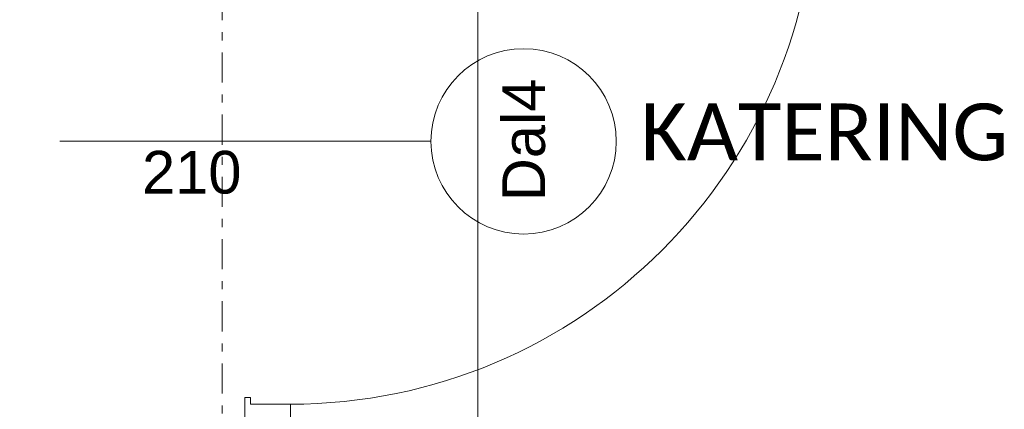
# Model space of a CAD drawing. Extents: x 100 to 2982, y 37 to 2050.
# Tile 85 of 130: x 2112 to 2285, y 689 to 757. Entities that reach past the tile are written whole.
import ezdxf
from ezdxf.xclip import XClip

# ---------------------------------------------------------------- set-up
doc = ezdxf.new("R2010")
doc.units = 0
doc.header["$MEASUREMENT"] = 0
doc.header["$XCLIPFRAME"] = 0
doc.linetypes.add('Przerywana podwójnie', pattern=[54.680554, 26.458333, -10.583333, 7.055556, -10.583333])
for name, color, linetype in [('410-K Osie', 7, 'Continuous'), ('820-G Rysunki Obrazki', 7, 'Continuous'), ('830-G Teksty Etykiety', 7, 'Continuous'), ('Drzwi ARCHICAD', 7, 'Continuous'), ('Znaczniki drzwi ARCHICADa', 7, 'Continuous')]:
    doc.layers.add(name, color=color, linetype=linetype)
doc.styles.add('STYL_AUTOMATYCZNY_3', font='arial.ttf')
doc.styles.add('STYL_AUTOMATYCZNY_8', font='calibri.ttf')
doc.linetypes.add('Fala', pattern='A,0,[1,103_K_01 RZUT PARTERU1.Shx,S=0.223986,R=0,X=0,Y=0],-28.222222,0', length=28.222222)

# ---------------------------------------------------------------- blocks, each defined once
blk = doc.blocks.new('Rysunek_1_1', base_point=(-18316.35, -206.53))
at = {"color": 240, "linetype": 'Fala', "lineweight": 0, "ltscale": 0.2, "flags": 128}
blk.add_lwpolyline([(1856.98, 1038.71), (2192.76, 1038.71), (2192.76, 566.48), (1856.98, 566.48)], close=True, dxfattribs=at)
at = {"layer": '410-K Osie', "color": 4, "linetype": 'Przerywana podwójnie', "lineweight": 13, "ltscale": 0.2}
blk.add_line((2147.8, 1801.51), (2147.8, 517.46), dxfattribs=at)
blk.add_line((2147.8, 1801.51), (2147.8, 517.46), dxfattribs=at)
at = {"layer": 'Drzwi ARCHICAD', "color": 23, "linetype": 'Continuous', "lineweight": 15, "ltscale": 0.2}
for p, q in [((2151.8, 691.01), (2152.8, 691.01)), ((2151.8, 683.01), (2151.8, 691.01)), ((2152.8, 691.01), (2152.8, 689.81)), ((2152.8, 689.81), (2159.8, 689.81)), ((2159.8, 689.81), (2159.8, 683.01))]:
    blk.add_line(p, q, dxfattribs=at)
at = {"layer": 'Drzwi ARCHICAD', "color": 3, "linetype": 'Continuous', "lineweight": 13, "ltscale": 0.2}
blk.add_arc((2159.8, 782.21), 92.4, 270, 0, dxfattribs=at)
at = {"layer": 'Znaczniki drzwi ARCHICADa', "color": 45, "linetype": 'Continuous', "lineweight": 15, "ltscale": 0.2}
blk.add_line((2184.52, 736.01), (2119.3, 736.01), dxfattribs=at)
at = {"layer": 'Znaczniki drzwi ARCHICADa', "color": 2, "linetype": 'Continuous', "lineweight": 13, "ltscale": 0.2, "flags": 128}
blk.add_lwpolyline([(2200.8, 719.72, 1), (2200.8, 752.29, 1)], format="xyb", close=True, dxfattribs=at)
at = {"layer": '830-G Teksty Etykiety', "color": 1, "linetype": 'Continuous', "lineweight": 13, "insert": (2253.7, 742.66), "char_height": 10, "attachment_point": 2, "style": 'STYL_AUTOMATYCZNY_8'}
blk.add_mtext('\\A1;{\\pqc;\\fCalibri|b0|i0|c0|p34;KATERING}', dxfattribs=at)
at = {"layer": 'Znaczniki drzwi ARCHICADa', "color": 7, "linetype": 'Continuous', "lineweight": 13, "insert": (2133.73, 724.64), "char_height": 7.5, "attachment_point": 7, "style": 'STYL_AUTOMATYCZNY_3'}
blk.add_mtext('\\A1;{\\pql;\\pt0;\\fArial|b0|i0|c238|p38;210\\fArial|b0|i0|c238|p38;\\A1{\\H.66x;\\S^  ;}\\fArial|b0|i0|c238|p38;\\fArial|b0|i0|c238|p38;}', dxfattribs=at)
at = {"layer": 'Znaczniki drzwi ARCHICADa', "color": 7, "linetype": 'Continuous', "lineweight": 13, "insert": (2204.67, 725.48), "char_height": 7.5, "attachment_point": 7, "rotation": 90, "style": 'STYL_AUTOMATYCZNY_3'}
blk.add_mtext('\\A1;{\\pql;\\pt0;\\fArial|b0|i0|c238|p38;Dal4\\fArial|b0|i0|c238|p38;\\fArial|b0|i0|c238|p38;\\fArial|b0|i0|c238|p38;}', dxfattribs=at)

msp = doc.modelspace()

# ---------------------------------------------------------------- block references
at = {"layer": '820-G Rysunki Obrazki', "color": 65, "linetype": 'Continuous', "lineweight": 13, "ltscale": 0.2}
ref = msp.add_blockref('Rysunek_1_1', (-18316.35, -206.53), dxfattribs=at)
XClip(ref).set_block_clipping_path([(244.527027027, 75.2081975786), (2570.9054054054, 2024.1891891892)])

doc.saveas('drawing.dxf')
